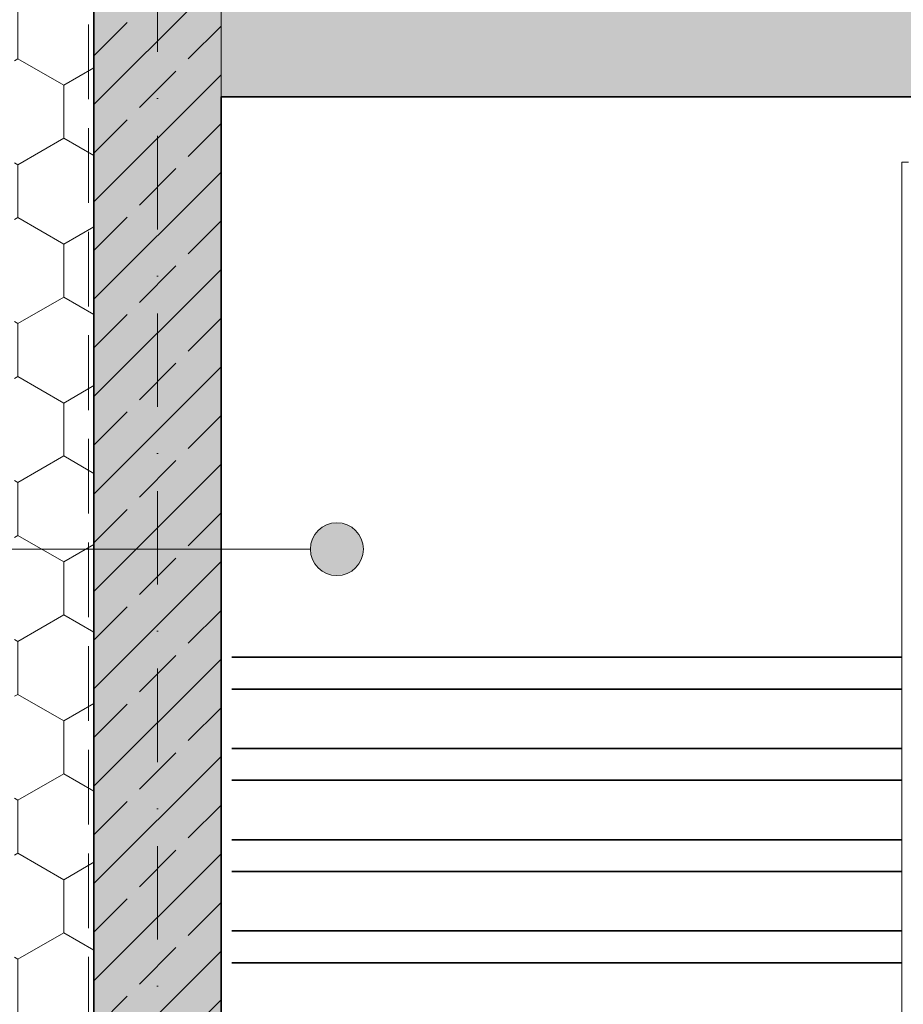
# Model space of a CAD drawing. Header units: millimetres. Extents: x -105953 to -79253, y 14617 to 35617.
# Tile 6 of 48: x -103227 to -101559, y 20415 to 22274. Entities that reach past the tile are written whole.
import ezdxf

# ---------------------------------------------------------------- set-up
doc = ezdxf.new("R2010")
doc.units = ezdxf.units.MM
doc.header["$MEASUREMENT"] = 0
for name, pattern in [('Krawędzie ukryte', [195.611112, 141.111112, -54.5]), ('Kropki i Kreski', [335.138881, 176.388884, -88.194442, 0, -70.555556]), ('Wipeout_Contour', [1000, 0, -1000])]:
    doc.linetypes.add(name, pattern=pattern)
doc.layers.add('Nowe_Konstrukcja - Schody', color=7, linetype='Continuous')
doc.layers.add('Nowe_zagospodarowanie', color=7, linetype='Continuous')
doc.layers.add('Nowe_Konstrukcja - Schody_Nr_pióra__101', color=250, linetype='Continuous', lineweight=13, true_color=0x333333)
doc.layers.add('Nowe_Konstrukcja - Ściany zew_Nr_pióra__23', color=7, linetype='Continuous', lineweight=13, true_color=0x858585)
for name, color, linetype, lineweight in [('Nowe_Konstrukcja - Schody_Nr_pióra__7', 7, 'Continuous', 35), ('Nowe_Konstrukcja - Ściany zew_Nr_pióra__21', 7, 'Continuous', 20), ('Nowe_Konstrukcja - Ściany zew_Nr_pióra__7', 7, 'Continuous', 35), ('Nowe_Osie_Nr_pióra__4', 8, 'Continuous', 13), ('Nowe_zagospodarowanie_Nr_pióra__21', 7, 'Continuous', 20)]:
    doc.layers.add(name, color=color, linetype=linetype, lineweight=lineweight)
pattern_1 = [(45, (0, 0), (-91.92388, 91.92388), []), (45, (-45.96, 45.96), (-91.92388, 91.92388), [97.5, -32.5])]

# ---------------------------------------------------------------- blocks, each defined once
blk = doc.blocks.new('Polilinia_12_1', base_point=(-102628, 21274.2))
at = {"layer": 'Nowe_zagospodarowanie', "linetype": 'Continuous', "lineweight": 0, "true_color": 0x000000}
blk.add_hatch(color=18, dxfattribs=at).paths.add_polyline_path([(-102678, 21274.2), (-102674.2, 21255.1), (-102663.4, 21238.9), (-102647.1, 21228.1), (-102628, 21224.2), (-102608.9, 21228.1), (-102592.6, 21238.9), (-102581.8, 21255.1), (-102578, 21274.2), (-102581.8, 21293.4), (-102592.6, 21309.6), (-102608.9, 21320.4), (-102628, 21324.2), (-102647.1, 21320.4), (-102663.4, 21309.6), (-102674.2, 21293.4)])
at = {"layer": 'Nowe_zagospodarowanie_Nr_pióra__21', "color": 7, "linetype": 'Continuous', "lineweight": 20, "flags": 128}
blk.add_lwpolyline([(-102678, 21274.2), (-104035.1, 21274.2), (-104535.1, 21274.2), (-104535.1, 21524.2), (-104535.1, 21574.2), (-104035.1, 21574.2), (-104035.1, 21274.2)], dxfattribs=at)
at = {"layer": 'Nowe_zagospodarowanie_Nr_pióra__21', "color": 7, "linetype": 'Continuous', "lineweight": 20}
blk.add_circle((-102628, 21274.2), 50, dxfattribs=at)

msp = doc.modelspace()

# ---------------------------------------------------------------- hatches: boundary and pattern name
at = {"layer": 'Nowe_Konstrukcja - Ściany zew_Nr_pióra__23', "linetype": 'Continuous', "lineweight": 13, "true_color": 0x858585}
h = msp.add_hatch(dxfattribs=at)
h.set_pattern_fill('Styropian_0001', color=252, style=0, pattern_type=2)
h.set_pattern_definition([(90, (0, 0), (-173.20508, 0), [100, -200]), (90, (-86.6, 150), (-173.20508, 0), [100, -200]), (150, (-4e-14, 100), (86.60254, 150), [100, -200]), (150, (-173.2, 100), (86.60254, 150), [100, -200]), (210, (0, 0), (-86.60254, 150), [100, -200]), (210, (-173.2, -7e-14), (-86.60254, 150), [100, -200])])
h.paths.add_polyline_path([(-103236.6, 18993.9), (-103086.6, 18993.9), (-103086.6, 22447.9), (-103236.6, 22447.9)])
h = msp.add_hatch(dxfattribs=at)
h.set_pattern_fill('Beton_zbrojony_0001', color=252, style=0, pattern_type=2)
h.set_pattern_definition(pattern_1)
h.paths.add_polyline_path([(-103086.6, 18993.9), (-102846.6, 18993.9), (-102846.6, 22447.9), (-103086.6, 22447.9)])

# ---------------------------------------------------------------- linework, layer by layer
at = {"layer": 'Nowe_Konstrukcja - Ściany zew_Nr_pióra__21', "color": 7, "linetype": 'Continuous', "lineweight": 20}
for p, q in [((-103086.6, 18993.9), (-103086.6, 22447.9)), ((-102846.6, 18993.9), (-102846.6, 22447.9))]:
    msp.add_line(p, q, dxfattribs=at)
at = {"layer": 'Nowe_Konstrukcja - Ściany zew_Nr_pióra__21', "color": 7, "linetype": 'Krawędzie ukryte', "lineweight": 20, "flags": 128}
msp.add_lwpolyline([(-103096.6, 18993.9), (-103096.6, 22447.9)], dxfattribs=at)
at = {"layer": 'Nowe_Konstrukcja - Ściany zew_Nr_pióra__7', "color": 7, "linetype": 'Continuous', "lineweight": 35}
msp.add_line((-102846.6, 22127.9), (-100086.6, 22127.9), dxfattribs=at)
at = {"layer": 'Nowe_Osie_Nr_pióra__4', "color": 8, "linetype": 'Kropki i Kreski', "lineweight": 13}
msp.add_line((-102966.6, 34123), (-102966.6, 15971.2), dxfattribs=at)

# ---------------------------------------------------------------- block references
at = {"layer": 'Nowe_zagospodarowanie', "color": 7, "linetype": 'Continuous', "lineweight": 20}
msp.add_blockref('Polilinia_12_1', (-102628, 21274.2), dxfattribs=at)

# ---------------------------------------------------------------- wipeouts: each hides what was drawn before it
at = {"color": 254, "linetype": 'Wipeout_Contour', "lineweight": 0, "ltscale": 1038773.588945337}
msp.add_wipeout([(-101561.6, 22004.6), (-101561.6, 21211.7), (-101556.6, 21211.7), (-101556.6, 21970.2), (-101556.6, 21982.8), (-101555.3, 21990.1), (-101555.1, 21994.1), (-101552.2, 21999.4), (-101550.4, 22003.9), (-101549.5, 22004.6)], dxfattribs=at).dxf.layer = 'Nowe_Konstrukcja - Schody'
at = {"color": 254, "linetype": 'Wipeout_Contour', "lineweight": 0, "ltscale": 521072.136739}
msp.add_wipeout([(-101561.6, 21070.2), (-102826.6, 21070.2), (-102826.6, 21010.2), (-101561.6, 21010.2), (-101561.6, 21054.5)], dxfattribs=at).dxf.layer = 'Nowe_Konstrukcja - Schody'
at = {"color": 254, "linetype": 'Wipeout_Contour', "lineweight": 0, "ltscale": 417212.185978}
msp.add_wipeout([(-101561.6, 20897.9), (-102826.6, 20897.9), (-102826.6, 20837.9), (-101561.6, 20837.9)], dxfattribs=at).dxf.layer = 'Nowe_Konstrukcja - Schody'
at = {"color": 254, "linetype": 'Wipeout_Contour', "lineweight": 0, "ltscale": 520728.010316}
msp.add_wipeout([(-101561.6, 20725.7), (-102826.6, 20725.7), (-102826.6, 20665.7), (-101561.6, 20665.7), (-101561.6, 20714.5)], dxfattribs=at).dxf.layer = 'Nowe_Konstrukcja - Schody'
at = {"color": 254, "linetype": 'Wipeout_Contour', "lineweight": 0, "ltscale": 520548.22088}
msp.add_wipeout([(-102826.6, 20553.5), (-102826.6, 20493.5), (-101561.6, 20493.5), (-101561.6, 20496), (-101561.6, 20553.5)], dxfattribs=at).dxf.layer = 'Nowe_Konstrukcja - Schody'

# ---------------------------------------------------------------- next in the draw order: linework, layer by layer
at = {"layer": 'Nowe_Konstrukcja - Schody_Nr_pióra__101', "color": 250, "linetype": 'Continuous', "lineweight": 13, "true_color": 0x333333}
for p, q in [((-101561.6, 22004.6), (-101549.4, 22004.6)), ((-101561.6, 21211.7), (-101561.6, 22004.6))]:
    msp.add_line(p, q, dxfattribs=at)
at = {"layer": 'Nowe_Konstrukcja - Schody_Nr_pióra__7', "color": 7, "linetype": 'Continuous', "lineweight": 35}
msp.add_line((-102826.6, 21070.2), (-101561.6, 21070.2), dxfattribs=at)

# ---------------------------------------------------------------- next in the draw order: wipeouts: each hides what was drawn before it
at = {"color": 254, "linetype": 'Wipeout_Contour', "lineweight": 0, "ltscale": 520979.83644}
msp.add_wipeout([(-101561.6, 21010.2), (-102826.6, 21010.2), (-102826.6, 20897.9), (-101561.6, 20897.9), (-101561.6, 20941.2)], dxfattribs=at).dxf.layer = 'Nowe_Konstrukcja - Schody'
at = {"color": 254, "linetype": 'Wipeout_Contour', "lineweight": 0, "ltscale": 520819.28517}
msp.add_wipeout([(-101561.6, 20837.9), (-102826.6, 20837.9), (-102826.6, 20725.7), (-101561.6, 20725.7), (-101561.6, 20827.8)], dxfattribs=at).dxf.layer = 'Nowe_Konstrukcja - Schody'
at = {"color": 254, "linetype": 'Wipeout_Contour', "lineweight": 0, "ltscale": 520637.153173}
msp.add_wipeout([(-101561.6, 20665.7), (-102826.6, 20665.7), (-102826.6, 20553.5), (-101561.6, 20553.5), (-101561.6, 20601.2)], dxfattribs=at).dxf.layer = 'Nowe_Konstrukcja - Schody'
at = {"color": 254, "linetype": 'Wipeout_Contour', "lineweight": 0, "ltscale": 416871.065465}
msp.add_wipeout([(-102826.6, 20493.5), (-102826.6, 20381.3), (-101561.6, 20381.3), (-101561.6, 20493.5)], dxfattribs=at).dxf.layer = 'Nowe_Konstrukcja - Schody'

# ---------------------------------------------------------------- next in the draw order: hatches: boundary and pattern name
at = {"layer": 'Nowe_Konstrukcja - Ściany zew_Nr_pióra__23', "linetype": 'Continuous', "lineweight": 13, "true_color": 0x858585}
h = msp.add_hatch(dxfattribs=at)
h.set_pattern_fill('Beton_zbrojony_0001', color=252, style=0, pattern_type=2)
h.set_pattern_definition(pattern_1)
h.paths.add_polyline_path([(-103086.6, 32727.9), (-103086.6, 18993.9), (-102846.6, 18993.9), (-102846.6, 22127.9), (-100086.6, 22127.9), (-100086.6, 18993.9), (-99846.6, 18993.9), (-99846.6, 32927.9), (-100086.6, 32927.9), (-100086.6, 29527.9), (-102846.6, 29527.9), (-102846.6, 32727.9), (-102846.6, 32927.9), (-103086.6, 32927.9)])
h.paths.add_polyline_path([(-102846.6, 25927.9), (-102846.6, 29327.9), (-100086.6, 29327.9), (-100086.6, 26047.9), (-100086.6, 25927.9)], flags=0)
h.paths.add_polyline_path([(-102846.6, 22327.9), (-102846.6, 25727.9), (-100086.6, 25727.9), (-100086.6, 25587.9), (-100086.6, 25567.9), (-100086.6, 25547.9), (-100086.6, 22447.9), (-100086.6, 22327.9)], flags=0)

# ---------------------------------------------------------------- next in the draw order: linework, layer by layer
at = {"layer": 'Nowe_Konstrukcja - Schody_Nr_pióra__101', "color": 250, "linetype": 'Continuous', "lineweight": 13, "true_color": 0x333333}
msp.add_line((-101561.6, 20209.1), (-101561.6, 21211.7), dxfattribs=at)
at = {"layer": 'Nowe_Konstrukcja - Schody_Nr_pióra__7', "color": 7, "linetype": 'Continuous', "lineweight": 35}
for p, q in [((-102826.6, 21010.2), (-101561.6, 21010.2)), ((-102826.6, 20897.9), (-101561.6, 20897.9)), ((-102826.6, 20837.9), (-101561.6, 20837.9)), ((-102826.6, 20725.7), (-101561.6, 20725.7)), ((-102826.6, 20665.7), (-101561.6, 20665.7)), ((-102826.6, 20553.5), (-101561.6, 20553.5)), ((-102826.6, 20493.5), (-101561.6, 20493.5))]:
    msp.add_line(p, q, dxfattribs=at)
at = {"layer": 'Nowe_Konstrukcja - Ściany zew_Nr_pióra__7', "color": 7, "linetype": 'Continuous', "lineweight": 35, "flags": 128}
msp.add_lwpolyline([(-103086.6, 32727.9), (-103086.6, 18993.9), (-102846.6, 18993.9), (-102846.6, 22127.9), (-100086.6, 22127.9), (-100086.6, 18993.9), (-99846.6, 18993.9), (-99846.6, 32927.9), (-100086.6, 32927.9), (-100086.6, 29527.9), (-102846.6, 29527.9), (-102846.6, 32727.9), (-102846.6, 32927.9), (-103086.6, 32927.9)], close=True, dxfattribs=at)

doc.saveas('drawing.dxf')
